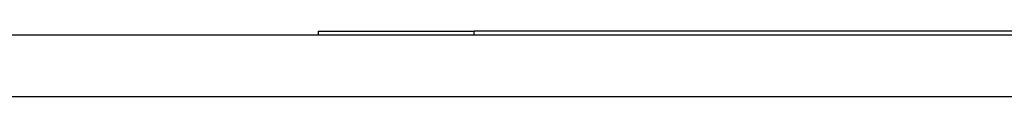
# Model space of a CAD drawing. Header units: inches. Extents: x 7 to 228, y 17 to 114.
# Tile 77 of 143: x 28.918 to 30.495, y 113.62 to 113.725. Entities that reach past the tile are written whole.
import ezdxf

# ---------------------------------------------------------------- set-up
doc = ezdxf.new("R2010")
doc.units = ezdxf.units.IN
doc.header["$MEASUREMENT"] = 0
doc.layers.add('Visible Edges(ANSI)', color=7, linetype='Continuous', lineweight=25)
doc.layers.add('Visible Tangent Edges(ANSI)', color=7, linetype='Continuous', lineweight=25)

msp = doc.modelspace()

# ---------------------------------------------------------------- linework, layer by layer
at = {"layer": 'Visible Edges(ANSI)'}
for p, q in [((7.3436, 113.7192), (54.9486, 113.7192)), ((29.3961, 113.7252), (29.3961, 113.7192)), ((29.3961, 113.7252), (29.6461, 113.7252)), ((30.5794, 113.7252), (29.6461, 113.7252))]:
    msp.add_line(p, q, dxfattribs=at)
at = {"layer": 'Visible Tangent Edges(ANSI)'}
for p, q in [((29.6461, 113.7192), (29.6461, 113.7252)), ((54.9486, 113.6202), (7.3436, 113.6202))]:
    msp.add_line(p, q, dxfattribs=at)

doc.saveas('drawing.dxf')
